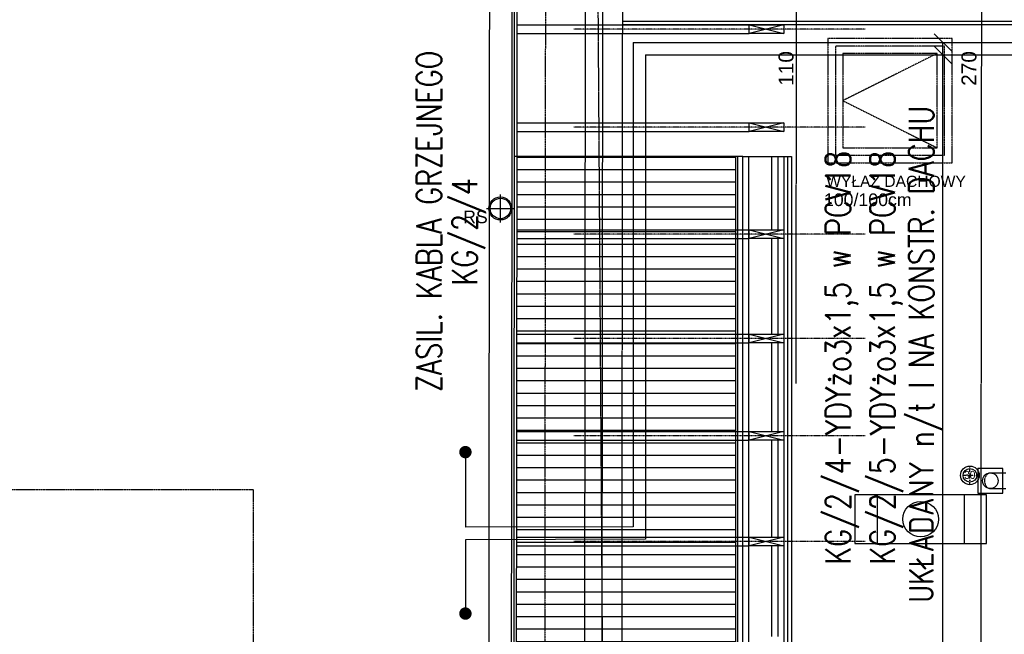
# Model space of a CAD drawing. Header units: inches. Extents: x -145354 to -97635, y 38777 to 78670.
# Tile 182 of 231: x -139974 to -139181, y 68353 to 68848. Entities that reach past the tile are written whole.
import ezdxf
from ezdxf.enums import TextEntityAlignment as Align

# ---------------------------------------------------------------- set-up
doc = ezdxf.new("R2010")
doc.units = ezdxf.units.IN
doc.header["$MEASUREMENT"] = 0
for name, pattern in [('00-inst$0$DASHDOT', [1, 0.5, -0.25, 0, -0.25]), ('CENTER', [2, 1.25, -0.25, 0.25, -0.25]), ('CONTINUA', [0]), ('DASHDOT', [1, 0.5, -0.25, 0, -0.25]), ('DASHED', [0.75, 0.5, -0.25]), ('DASHED2', [0.375, 0.25, -0.125])]:
    doc.linetypes.add(name, pattern=pattern)
doc.layers.get('0').update_dxf_attribs({"color": 101})
for name, color, linetype in [('CIENKA', 8, 'CONTINUA'), ('E35', 6, 'Continuous'), ('E50', 3, 'Continuous'), ('E50kor', 3, 'Continuous'), ('Fas--widok-cienka', 9, 'Continuous'), ('Ins-kan', 54, 'Continuous'), ('Ins-went', 141, 'Continuous'), ('Ins-wod', 152, 'Continuous'), ('Ins-wod-opis', 155, 'Continuous'), ('Opis-spadki', 61, 'Continuous'), ('Os-osie glowne', 8, 'CENTER'), ('piony_K_nr', 240, 'Continuous'), ('Pos-drewno', 22, 'Continuous'), ('Sc-drewno', 22, 'Continuous'), ('Sc-gk', 120, 'Continuous'), ('Sc-gk-hatch', 8, 'Continuous'), ('Sc-izolacja term-obrys', 132, 'Continuous'), ('Sc-izolacja term-styropian', 151, 'STYROPIAN-KA'), ('W-idok', 9, 'Continuous'), ('W-idok kominy', 243, 'Continuous'), ('W-idok nad', 5, 'DASHED2'), ('W-otwor-strop', 126, 'Continuous'), ('W-otwor-strop-opis', 126, 'Continuous'), ('wiezba_istn', 135, 'Continuous')]:
    doc.layers.add(name, color=color, linetype=linetype)
doc.styles.add('ROMANS', font='romans', dxfattribs={"width": 0.85})
doc.styles.add('TYTUL2', font='ARIAL.TTF')
doc.linetypes.add('BATTING', pattern='A,0.0001,-0.1,[134,ltypeshp.shx,S=0.1,R=0,X=-0.1,Y=0],-0.2,[134,ltypeshp.shx,S=0.1,R=180,X=0.1,Y=0],-0.1', length=0.4001)
doc.linetypes.add('STYROPIAN-KA', pattern='A,0.0001,-0.1,[135,ltypeshp.shx,S=0.1,R=0,X=-0.1,Y=0],0,[135,ltypeshp.shx,S=0.1,R=180,X=0.1,Y=0],-0.1', length=0.2001)

# ---------------------------------------------------------------- blocks, each defined once
blk = doc.blocks.new('rura_spustowa')
at = {"layer": 'Ins-wod', "linetype": 'Continuous'}
for p, q in [((0, -11.25), (0, 11.25)), ((-11.25, 0), (11.25, 0))]:
    blk.add_line(p, q, dxfattribs=at)
at = {"layer": 'Ins-wod', "linetype": 'Continuous', "ltscale": 25}
for radius in [9.25, 8.25]:
    blk.add_circle((0, 0), radius, dxfattribs=at)
blk = doc.blocks.new('*U2419')
at = {"color": 0, "linetype": 'ByBlock', "lineweight": -2}
blk.add_circle((0, 0), 62.5, dxfattribs=at)
at = {"color": 4, "linetype": 'DASHED'}
blk.add_ellipse((0, 0), major_axis=(0, 62.5), ratio=0.75, start_param=0, end_param=3.141593, dxfattribs=at)
blk = doc.blocks.new('_gslkflhklgj')
at = {"linetype": '00-inst$0$DASHDOT', "ltscale": 5}
for p, q in [((7.5, 0), (-7.5, 0)), ((0, -7.5), (0, 7.5))]:
    blk.add_line(p, q, dxfattribs=at)
for radius in [7.5, 5.5]:
    blk.add_circle((0, 0), radius)

msp = doc.modelspace()

# ---------------------------------------------------------------- hatches: boundary and pattern name
at = {"layer": 'W-idok', "ltscale": 4}
h = msp.add_hatch(dxfattribs=at)
h.set_pattern_fill('LINE', color=256, scale=80, style=0)
h.set_pattern_definition([(0, (-1472.508, 527.59), (0, 10), [])])
h.paths.add_polyline_path([(-139397.22, 68737.96), (-139573.76, 68737.96), (-139575.95, 66653.7), (-139397.22, 66832.43)])

# ---------------------------------------------------------------- linework, layer by layer
at = {"layer": 'CIENKA'}
msp.add_line((-139386.72, 66835.86), (-139386.72, 68737.96), dxfattribs=at)
at = {"layer": 'E35'}
for p, q in [((-139237.55, 68836.91), (-139223.4, 68822.77)), ((-139237.55, 68826.91), (-139223.4, 68812.77)), ((-139230.48, 68313.79), (-139230.48, 68829.84))]:
    msp.add_line(p, q, dxfattribs=at)
at = {"layer": 'E50'}
for p, q in [((-139480, 68830), (-139160, 68830)), ((-139480, 68830), (-139480, 68439.75)), ((-139470, 68820), (-139150, 68820)), ((-139470, 68820), (-139470, 68429.77)), ((-139615.04, 68500), (-139615.04, 68439.49)), ((-139480, 68439.75), (-139615.04, 68439.49)), ((-139470, 68429.77), (-139615.04, 68429.49)), ((-139615.04, 68429.49), (-139615.04, 68370))]:
    msp.add_line(p, q, dxfattribs=at)
at = {"layer": 'E50', "const_width": 5}
for points in [[(-139617.54, 68500, 1), (-139612.54, 68500, 1)], [(-139617.54, 68370, 1), (-139612.54, 68370, 1)]]:
    msp.add_lwpolyline(points, format="xyb", close=True, dxfattribs=at)
at = {"layer": 'E50kor', "linetype": 'DASHED2'}
msp.add_lwpolyline([(-140776.02, 68469.94), (-139785.99, 68469.94), (-139785.99, 68295.58), (-140776.02, 68295.58)], close=True, dxfattribs=at)
at = {"layer": 'Ins-went'}
for p, q in [((-139192.26, 68483.19), (-139179.76, 68483.19)), ((-139192.26, 68470.69), (-139179.76, 68470.69))]:
    msp.add_line(p, q, dxfattribs=at)
at = {"layer": 'Os-osie glowne'}
msp.add_line((-139491.87, 66437.11), (-139519.07, 70509.53), dxfattribs=at)
at = {"layer": 'Pos-drewno'}
for points in [[(-139358.53, 68837.07), (-139386.53, 68837.07), (-139386.53, 68844.07), (-139358.53, 68844.07)], [(-139358.53, 68758.07), (-139386.53, 68758.07), (-139386.53, 68765.07), (-139358.53, 68765.07)], [(-139358.53, 68672.07), (-139386.53, 68672.07), (-139386.53, 68679.07), (-139358.53, 68679.07)], [(-139358.53, 68588.07), (-139386.53, 68588.07), (-139386.53, 68595.07), (-139358.53, 68595.07)], [(-139358.53, 68509.57), (-139386.53, 68509.57), (-139386.53, 68516.57), (-139358.53, 68516.57)], [(-139358.53, 68424.57), (-139386.53, 68424.57), (-139386.53, 68431.57), (-139358.53, 68431.57)]]:
    msp.add_lwpolyline(points, close=True, dxfattribs=at)
at = {"layer": 'Sc-drewno'}
for p, q in [((-139504.42, 69061.98), (-139506.88, 66716.86)), ((-139518.43, 69047.96), (-139520.9, 66702.87))]:
    msp.add_line(p, q, dxfattribs=at)
at = {"layer": 'Sc-gk'}
for p, q in [((-139355.53, 68737.96), (-139355.53, 66867.06)), ((-139352.53, 68737.96), (-139352.53, 66870.06))]:
    msp.add_line(p, q, dxfattribs=at)
at = {"layer": 'Sc-gk-hatch', "linetype": 'BATTING', "ltscale": 0.25}
for p, q in [((-139363.53, 68737.96), (-139363.53, 68679.07)), ((-139363.53, 68672.07), (-139363.53, 68595.07)), ((-139363.53, 68588.07), (-139363.53, 68516.57)), ((-139363.53, 68509.57), (-139363.53, 68431.57)), ((-139363.53, 68424.57), (-139363.53, 68351.57))]:
    msp.add_line(p, q, dxfattribs=at)
at = {"layer": 'Sc-izolacja term-obrys'}
for p, q in [((-139488.65, 68844.49), (-139166.82, 68844.49)), ((-139368.53, 68737.96), (-139368.53, 68679.07)), ((-139358.53, 68737.96), (-139358.53, 66864.06)), ((-139368.53, 68672.07), (-139368.53, 68595.07)), ((-139368.53, 68588.07), (-139368.53, 68516.57)), ((-139368.53, 68509.57), (-139368.53, 68431.57)), ((-139368.53, 68424.57), (-139368.53, 68351.57))]:
    msp.add_line(p, q, dxfattribs=at)
at = {"layer": 'Sc-izolacja term-styropian', "linetype": 'BATTING', "ltscale": 0.12}
msp.add_line((-139488.65, 68846.99), (-139169.32, 68846.99), dxfattribs=at)
at = {"layer": 'W-idok', "linetype": 'DASHED'}
for p, q in [((-139198.92, 69372.32), (-139201.39, 67022.02)), ((-139348.25, 69218.12), (-139348.95, 68555.14)), ((-139488.4, 69077.99), (-139490.87, 66732.84))]:
    msp.add_line(p, q, dxfattribs=at)
at = {"layer": 'W-idok', "linetype": 'DASHDOT'}
for p, q in [((-139293.12, 68840.57), (-139527.71, 68840.57)), ((-139293.12, 68761.57), (-139527.71, 68761.57)), ((-139293.12, 68675.57), (-139527.71, 68675.57)), ((-139293.12, 68591.57), (-139527.71, 68591.57)), ((-139293.12, 68513.07), (-139527.71, 68513.07)), ((-139293.12, 68428.07), (-139527.71, 68428.07))]:
    msp.add_line(p, q, dxfattribs=at)
at = {"layer": 'W-idok'}
for p, q in [((-139391.72, 68737.96), (-139575.76, 68737.96)), ((-139397.22, 66832.43), (-139397.22, 68737.96)), ((-139395.72, 66826.86), (-139395.72, 68737.96)), ((-139391.72, 66830.86), (-139391.72, 68737.96))]:
    msp.add_line(p, q, dxfattribs=at)
at = {"layer": 'W-idok', "ltscale": 4}
msp.add_line((-139391.72, 68737.96), (-139352.53, 68737.96), dxfattribs=at)
at = {"layer": 'W-idok'}
for points in [[(-141517.91, 67299.93), (-141519.53, 68969.03), (-139595.51, 68970.89), (-139597.98, 66625.95), (-138315.26, 66624.6), (-138335.24, 70247.53), (-142827.4, 70247.53), (-142803.21, 66627.79), (-141517.26, 66629.02), (-141517.86, 67246.63)], [(-141535.91, 67299.91), (-141537.55, 68987.01), (-139577.5, 68988.91), (-139579.96, 66643.93), (-138333.36, 66642.62), (-138353.15, 70229.53), (-142809.28, 70229.53), (-142785.33, 66645.8), (-141535.28, 66647.01), (-141535.86, 67246.61)], [(-141537.91, 67299.91), (-141539.55, 68989.01), (-139575.49, 68990.91), (-139577.96, 66645.93), (-138335.37, 66644.62), (-138355.13, 70227.53), (-142807.26, 70227.53), (-142783.35, 66647.81), (-141537.28, 66649.01), (-141537.86, 67246.61)], [(-141539.91, 67299.9), (-141541.55, 68991), (-139573.49, 68992.91), (-139575.96, 66647.93), (-138337.38, 66646.62), (-138357.12, 70225.53), (-142805.25, 70225.53), (-142781.36, 66649.81), (-141539.29, 66651), (-141539.86, 67246.61)]]:
    msp.add_lwpolyline(points, dxfattribs=at)
at = {"layer": 'W-idok', "linetype": 'DASHED2'}
msp.add_lwpolyline([(-141562.91, 67299.88), (-141564.57, 69013.98), (-139550.47, 69015.93), (-139552.93, 66670.91), (-138360.51, 66669.65), (-138380, 70202.53), (-142782.09, 70202.53), (-142758.51, 66672.83), (-141562.31, 66673.98), (-141562.86, 67246.59)], dxfattribs=at)
at = {"layer": 'W-idok kominy'}
for p, q in [((-139283.38, 68465.53), (-139283.38, 68426.53)), ((-139213.38, 68465.53), (-139213.38, 68426.53))]:
    msp.add_line(p, q, dxfattribs=at)
msp.add_lwpolyline([(-139301.38, 68426.53), (-139195.38, 68426.53), (-139195.38, 68465.53), (-139301.38, 68465.53)], close=True, dxfattribs=at)
msp.add_circle((-139248.38, 68446.03), 14.33, dxfattribs=at)
at = {"layer": 'W-idok nad'}
for p, q in [((-139235.1, 68821.04), (-139311.1, 68783.04)), ((-139311.1, 68783.04), (-139235.1, 68745.04))]:
    msp.add_line(p, q, dxfattribs=at)
for points in [[(-139323.1, 68733.04), (-139223.1, 68733.04), (-139223.1, 68833.04), (-139323.1, 68833.04)], [(-139317.1, 68739.04), (-139229.1, 68739.04), (-139229.1, 68827.04), (-139317.1, 68827.04)], [(-139311.1, 68745.04), (-139235.1, 68745.04), (-139235.1, 68821.04), (-139311.1, 68821.04)]]:
    msp.add_lwpolyline(points, close=True, dxfattribs=at)
at = {"layer": 'W-otwor-strop', "linetype": 'Continuous'}
msp.add_lwpolyline([(-139202.26, 68466.94), (-139182.26, 68466.94), (-139182.26, 68486.94), (-139202.26, 68486.94)], close=True, dxfattribs=at)
at = {"layer": 'W-otwor-strop-opis', "linetype": 'Continuous'}
msp.add_lwpolyline([(-139202.26, 68466.94), (-139182.26, 68466.94), (-139182.26, 68486.94), (-139202.26, 68486.94)], close=True, dxfattribs=at)
at = {"layer": 'wiezba_istn', "linetype": 'Continuous', "ltscale": 10}
for p, q in [((-139573.65, 68844.07), (-139386.53, 68844.07)), ((-139573.65, 68844.07), (-139573.65, 68837.07)), ((-139358.53, 68844.07), (-139386.53, 68837.07)), ((-139386.53, 68844.07), (-139358.53, 68837.07)), ((-139573.65, 68837.07), (-139386.53, 68837.07)), ((-139573.73, 68765.07), (-139573.74, 68758.07)), ((-139573.73, 68765.07), (-139386.53, 68765.07)), ((-139358.53, 68765.07), (-139386.53, 68758.07)), ((-139386.53, 68765.07), (-139358.53, 68758.07)), ((-139573.74, 68758.07), (-139386.53, 68758.07)), ((-139358.53, 68679.07), (-139386.53, 68672.07)), ((-139386.53, 68679.07), (-139358.53, 68672.07)), ((-139358.53, 68595.07), (-139386.53, 68588.07)), ((-139386.53, 68595.07), (-139358.53, 68588.07)), ((-139358.53, 68516.57), (-139386.53, 68509.57)), ((-139386.53, 68516.57), (-139358.53, 68509.57)), ((-139358.53, 68431.57), (-139386.53, 68424.57)), ((-139386.53, 68431.57), (-139358.53, 68424.57))]:
    msp.add_line(p, q, dxfattribs=at)
at = {"layer": 'wiezba_istn', "linetype": 'DASHED', "ltscale": 0.7}
for p, q in [((-139573.82, 68679.07), (-139386.53, 68679.07)), ((-139573.83, 68672.07), (-139386.53, 68672.07)), ((-139573.91, 68595.07), (-139386.53, 68595.07)), ((-139573.92, 68588.07), (-139386.53, 68588.07)), ((-139574, 68509.57), (-139386.53, 68509.57)), ((-139573.99, 68516.57), (-139386.53, 68516.57)), ((-139574.08, 68431.57), (-139386.53, 68431.57)), ((-139574.09, 68424.57), (-139386.53, 68424.57))]:
    msp.add_line(p, q, dxfattribs=at)

# ---------------------------------------------------------------- block references
at = {"layer": 'Ins-kan'}
msp.add_blockref('_gslkflhklgj', (-139208.71, 68481.29), dxfattribs=at)
at = {"layer": 'Ins-went', "xscale": 0.1000000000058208, "yscale": 0.1000000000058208, "zscale": 0.1000000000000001}
msp.add_blockref('*U2419', (-139192.26, 68476.94), dxfattribs=at)
at = {"layer": 'Ins-wod'}
msp.add_blockref('rura_spustowa', (-139586.85, 68696.21), dxfattribs=at)

# ---------------------------------------------------------------- texts
at = {"layer": 'E35', "style": 'ROMANS', "width": 0.8}
for s, p in [('ZASIL. KABLA GRZEJNEGO', (-139644.35, 68685.81)), ('UKŁADANY n/t I NA KONSTR. DACHU', (-139246.4, 68578.78)), ('KG/2/4-YDYżo3x1,5 w PCV18 ', (-139313.46, 68581.5)), ('KG/2/5-YDYżo3x1,5 w PCV18 ', (-139277.74, 68581.5)), ('KG/2/4', (-139614.25, 68677.35))]:
    msp.add_text(s, height=20, rotation=90, dxfattribs=at).set_placement(p, align=Align.MIDDLE)
at = {"layer": 'Fas--widok-cienka', "linetype": 'DASHED2', "ltscale": 5, "style": 'TYTUL2'}
for s, p in [('110', (-139356.83, 68808.96)), ('270', (-139209.51, 68808.96))]:
    msp.add_text(s, height=12, rotation=90, dxfattribs=at).set_placement(p, align=Align.MIDDLE)
at = {"layer": 'Ins-wod-opis', "style": 'TYTUL2'}
msp.add_text('RS', height=10.212, dxfattribs=at).set_placement((-139606.99, 68689.47), align=Align.MIDDLE)
at = {"layer": 'Opis-spadki', "style": 'TYTUL2'}
for s, height, p in [('WYŁAZ DACHOWY', 9, (-139324.44, 68713.57)), ('100/100cm', 10.212, (-139326.25, 68698.15))]:
    msp.add_text(s, height=height, dxfattribs=at).set_placement(p)
at = {"layer": 'piony_K_nr', "style": 'TYTUL2', "width": 0.9}
msp.add_text('30', height=6.5, dxfattribs=at).set_placement((-139213.37, 68478.38, -76.7))
msp.add_text('30', height=6.5, dxfattribs=at).set_placement((-139213.37, 68478.38, -76.7))

doc.saveas('drawing.dxf')
